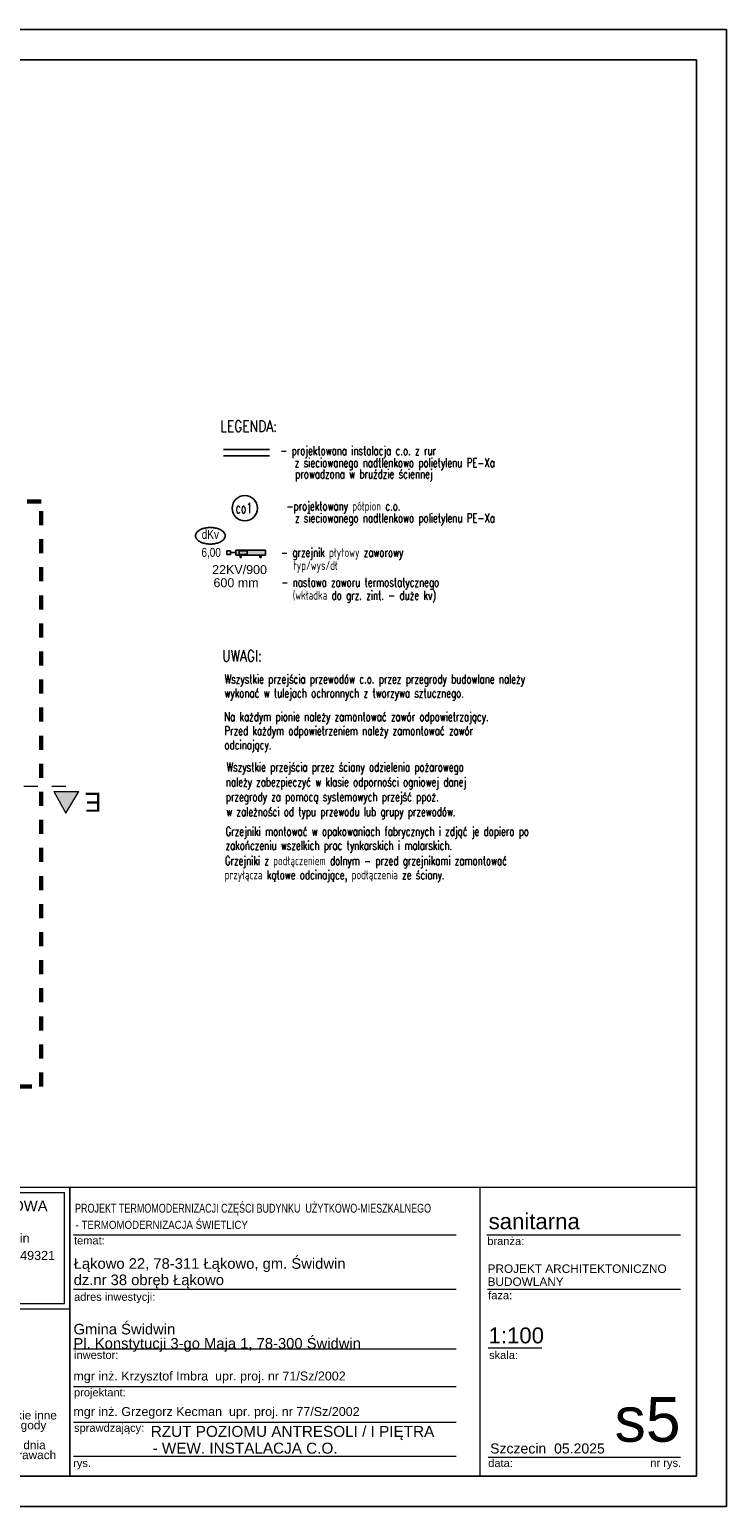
# Model space of a CAD drawing. Extents: x -497945 to -454853, y -17656 to 94650.
# Tile 62 of 62: x -468871 to -454853, y 61719 to 91419. Entities that reach past the tile are written whole.
import ezdxf
from ezdxf.lldxf.tags import DXFTag

# ---------------------------------------------------------------- set-up
doc = ezdxf.new("R2010")
doc.units = 0
doc.header["$MEASUREMENT"] = 0
doc.linetypes.add('Dashed', pattern=[564.444447, 282.222223, -282.222223])
doc.layers.get('0').update_dxf_attribs({"color": 252})
for name, color, linetype in [('#opisy', 7, 'Continuous'), ('_opis', 252, 'Continuous'), ('_TABELA', 7, 'Continuous'), ('IS_Text_Odbiornikow_Therm', 7, 'Continuous')]:
    doc.layers.add(name, color=color, linetype=linetype)
for name, color, linetype, lineweight in [('ARCH TABELA_Nr_Pióra__1', 252, 'Continuous', 25), ('ARCH TABELA_Nr_Pióra__21', 252, 'Continuous', 9), ('ARCH TABELA_Nr_Pióra__7', 252, 'Continuous', 13), ('INWENT OPISY_Nr_Pióra__21', 252, 'Continuous', 9), ('INWENT OPISY_Nr_Pióra__41', 252, 'Continuous', 15), ('INWENT.ŚCIANY_Nr_Pióra__20', 252, 'Continuous', 60)]:
    doc.layers.add(name, color=color, linetype=linetype, lineweight=lineweight)
for name, color, linetype, true_color in [('IS_Armatura_podłączeniowa_grz._dolnozas.', 7, 'SOLID', 0x000000), ('IS_Armatura_Therm', 7, 'SOLID', 0x000000), ('IS_Grzejniki_Plan_rzut', 7, 'SOLID', 0x000000), ('IS_Powrót', 5, 'DASH', 0x0000ff), ('IS_Zasilanie', 1, 'SOLID', 0xff0000)]:
    doc.layers.add(name, color=color, linetype=linetype, true_color=true_color)
doc.styles.add('GENERATED_STYLE_5', font='txt')
doc.styles.add('GENERATED_STYLE_7', font='arial.ttf')
doc.styles.add('GENERATED_STYLE_8', font='arial.ttf')
doc.styles.add('GENERATED_STYLE_9', font='arial.ttf')
doc.styles.add('ROMANS', font='romans', dxfattribs={"width": 0.8})
doc.styles.get("Standard").update_dxf_attribs({"font": 'txt', "bigfont": 'BIGFONT.SHX'})
tags = doc.linetypes.add('DASH', pattern=[15, 10, -5]).pattern_tags.tags
tags[6:7] = [DXFTag(74, 4), DXFTag(75, 0), DXFTag(340, '0'), DXFTag(46, 0.0), DXFTag(50, 0.0), DXFTag(44, 0.0), DXFTag(45, 0.0)]
tags[4:5] = [DXFTag(74, 4), DXFTag(75, 0), DXFTag(340, '0'), DXFTag(46, 0.0), DXFTag(50, 0.0), DXFTag(44, 0.0), DXFTag(45, 0.0)]
tags = doc.linetypes.add('SOLID', pattern=[10, 10, 0]).pattern_tags.tags
tags[6:7] = [DXFTag(74, 4), DXFTag(75, 0), DXFTag(340, '0'), DXFTag(46, 0.0), DXFTag(50, 0.0), DXFTag(44, 0.0), DXFTag(45, 0.0)]
tags[4:5] = [DXFTag(74, 4), DXFTag(75, 0), DXFTag(340, '0'), DXFTag(46, 0.0), DXFTag(50, 0.0), DXFTag(44, 0.0), DXFTag(45, 0.0)]

# ---------------------------------------------------------------- blocks, each defined once
blk = doc.blocks.new('A$C685E8C06')
at = {"layer": 'INWENT OPISY_Nr_Pióra__21', "linetype": 'Continuous'}
blk.add_hatch(color=252, dxfattribs=at).paths.add_polyline_path([(22890, 2684), (22646, 3120), (23146, 3120)], flags=0)
at = {"layer": 'INWENT OPISY_Nr_Pióra__41', "color": 252, "linetype": 'Dashed'}
blk.add_line((22890, 3220), (21790, 3220), dxfattribs=at)
at = {"layer": 'INWENT OPISY_Nr_Pióra__41', "color": 252, "linetype": 'Continuous'}
for p, q in [((22646, 3120), (23146, 3120)), ((22646, 3120), (22890, 2684)), ((22890, 2684), (23146, 3120))]:
    blk.add_line(p, q, dxfattribs=at)
at = {"layer": 'INWENT.ŚCIANY_Nr_Pióra__20', "color": 252, "linetype": 'Dashed'}
for p, q in [((22392, 8950), (-1784, 8950)), ((22392, -2814), (22392, 8950)), ((-1784, -2814), (22392, -2814))]:
    blk.add_line(p, q, dxfattribs=at)
at = {"layer": 'INWENT OPISY_Nr_Pióra__21', "color": 252, "linetype": 'Continuous', "insert": (23434, 2713), "char_height": 380, "attachment_point": 2, "rotation": 180, "style": 'GENERATED_STYLE_5'}
blk.add_mtext('{E}', dxfattribs=at)

msp = doc.modelspace()

# ---------------------------------------------------------------- hatches: boundary and pattern name
at = {"layer": 'IS_Grzejniki_Plan_rzut', "ltscale": 10}
msp.add_hatch(color=1, dxfattribs=at).paths.add_polyline_path([(-464724, 80849), (-464124, 80849), (-464124, 80949), (-464724, 80949)])

# ---------------------------------------------------------------- linework, layer by layer
at = {"layer": '#opisy', "color": 7}
for points, knots in [([(-465234, 81404), (-465248, 81404), (-465277, 81403), (-465319, 81398), (-465359, 81389), (-465396, 81378), (-465429, 81364), (-465459, 81348), (-465484, 81330), (-465505, 81309), (-465520, 81287), (-465530, 81263), (-465533, 81246), (-465533, 81238)], [0, 0, 0, 0, 44.221026, 86.715235, 127.290094, 165.750025, 201.915768, 235.650682, 266.898665, 295.740232, 322.472627, 347.708476, 372.45223, 372.45223, 372.45223, 372.45223]), ([(-464935, 81238), (-464935, 81246), (-464937, 81263), (-464947, 81287), (-464962, 81309), (-464983, 81330), (-465008, 81348), (-465038, 81364), (-465071, 81378), (-465108, 81389), (-465148, 81398), (-465190, 81403), (-465219, 81404), (-465234, 81404)], [0, 0, 0, 0, 24.743753, 49.979603, 76.711998, 105.553565, 136.801548, 170.536462, 206.702205, 245.162135, 285.736995, 328.231204, 372.45223, 372.45223, 372.45223, 372.45223]), ([(-465533, 81238), (-465533, 81230), (-465530, 81213), (-465520, 81189), (-465505, 81167), (-465484, 81147), (-465459, 81128), (-465429, 81112), (-465396, 81098), (-465359, 81087), (-465319, 81078), (-465277, 81073), (-465248, 81072), (-465234, 81072)], [0, 0, 0, 0, 24.743753, 49.979603, 76.711998, 105.553565, 136.801548, 170.536462, 206.702205, 245.162135, 285.736995, 328.231204, 372.45223, 372.45223, 372.45223, 372.45223]), ([(-465234, 81072), (-465219, 81072), (-465190, 81073), (-465148, 81078), (-465108, 81087), (-465071, 81098), (-465038, 81112), (-465008, 81128), (-464983, 81147), (-464962, 81167), (-464947, 81189), (-464937, 81213), (-464935, 81230), (-464935, 81238)], [0, 0, 0, 0, 44.221026, 86.715235, 127.290094, 165.750025, 201.915768, 235.650682, 266.898665, 295.740232, 322.472627, 347.708476, 372.45223, 372.45223, 372.45223, 372.45223])]:
    msp.add_open_spline(points, degree=3, knots=knots, dxfattribs=at)
at = {"layer": '_opis', "color": 7, "linetype": 'Continuous'}
msp.add_circle((-464541, 81792), 254, dxfattribs=at)
at = {"layer": 'ARCH TABELA_Nr_Pióra__21', "color": 0, "linetype": 'Continuous'}
for p, q in [((-472953, 68140), (-468059, 68140)), ((-472953, 68140), (-455453, 68140)), ((-472847, 68033), (-468166, 68033)), ((-468166, 65799), (-468166, 68033)), ((-468059, 68140), (-468059, 62329)), ((-468059, 65693), (-468059, 68140)), ((-459815, 68140), (-459815, 62329)), ((-455453, 68140), (-455453, 62329)), ((-468059, 62329), (-468059, 67740)), ((-467987, 67183), (-460287, 67183)), ((-459675, 67183), (-455776, 67183)), ((-467987, 66090), (-460287, 66090)), ((-459658, 66090), (-455776, 66090)), ((-472953, 65693), (-468059, 65693)), ((-472847, 65799), (-468166, 65799)), ((-467987, 64890), (-460287, 64890)), ((-459646, 64907), (-458566, 64907)), ((-467987, 64130), (-460287, 64130)), ((-467987, 63415), (-460287, 63415)), ((-467987, 62729), (-460287, 62729)), ((-459646, 62711), (-457364, 62711)), ((-457364, 62711), (-455776, 62711)), ((-472953, 62329), (-468059, 62329)), ((-455453, 62329), (-468059, 62329))]:
    msp.add_line(p, q, dxfattribs=at)
at = {"layer": 'IS_Armatura_podłączeniowa_grz._dolnozas.', "ltscale": 10}
for p, q in [((-464494, 80939), (-464654, 80939)), ((-464654, 80939), (-464654, 80859)), ((-464654, 80859), (-464494, 80859)), ((-464494, 80859), (-464494, 80939))]:
    msp.add_line(p, q, dxfattribs=at)
at = {"layer": 'IS_Armatura_Therm', "color": 7, "ltscale": 10}
for p, q in [((-464829, 80934), (-464899, 80934)), ((-464899, 80934), (-464899, 80864)), ((-464899, 80864), (-464829, 80864)), ((-464829, 80864), (-464829, 80934)), ((-464724, 80899), (-464829, 80899))]:
    msp.add_line(p, q, dxfattribs=at)
at = {"layer": 'IS_Grzejniki_Plan_rzut', "color": 1, "ltscale": 10}
for p, q in [((-464124, 80949), (-464724, 80949)), ((-464724, 80949), (-464724, 80849)), ((-464724, 80849), (-464124, 80849)), ((-464636, 80849), (-464636, 80799)), ((-464636, 80799), (-464611, 80799)), ((-464611, 80799), (-464611, 80849)), ((-464236, 80799), (-464236, 80849)), ((-464211, 80799), (-464236, 80799)), ((-464211, 80849), (-464211, 80799)), ((-464124, 80849), (-464124, 80949))]:
    msp.add_line(p, q, dxfattribs=at)
at = {"layer": 'IS_Powrót', "color": 5, "ltscale": 10}
msp.add_line((-464041, 82846), (-464967, 82846), dxfattribs=at)
at = {"layer": 'IS_Zasilanie', "color": 1, "ltscale": 10}
msp.add_line((-464967, 82974), (-464041, 82974), dxfattribs=at)

# ---------------------------------------------------------------- block references
msp.add_blockref('A$C685E8C06', (-491028, 72977))

# ---------------------------------------------------------------- texts
at = {"layer": '#opisy', "color": 7, "style": 'ROMANS', "width": 0.7}
for s, p in [('- projektowana instalacja c.o. z rur ', (-463826, 82861)), ('z sieciowanego nadtlenkowo polietylenu PE-Xa', (-463535, 82618)), ('prowadzona w bruździe ściennej', (-463527, 82393)), ('-projektowany półpion c.o. ', (-463702, 81745)), ('z sieciowanego nadtlenkowo polietylenu PE-Xa', (-463533, 81507)), ('- grzejnik płytowy zaworowy ', (-463812, 80814)), (' typ/wys/dł', (-463649, 80552)), ('- nastawa zaworu termostatycznego', (-463806, 80215)), (' (wkładka do grz. zint. - duże kv)', (-463662, 79953)), ('Wszystkie przejścia przewodów c.o. przez przegrody budowlane należy', (-464944, 78268)), ('wykonać w tulejach ochronnych z tworzywa sztucznego.', (-464950, 77985)), ('Na każdym pionie należy zamontować zawór odpowietrzający.', (-464955, 77511)), ('Przed każdym odpowietrzeniem należy zamontować zawór', (-464950, 77228)), ('odcinający.', (-464950, 76944)), ('Wszystkie przejścia przez ściany odzielenia pożarowego', (-464905, 76499)), ('należy zabezpieczyć w klasie odporności ogniowej danej', (-464922, 76199)), ('przegrody za pomocą systemowych przejść ppoż. ', (-464922, 75899)), ('w zależności od typu przewodu lub grupy przewodów.', (-464913, 75599)), ('Grzejniki montować w opakowaniach fabrycznych i zdjąć je dopiero po', (-464928, 75204)), ('zakończeniu wszelkich prac tynkarskich i malarskich.', (-464928, 74921)), ('Grzejniki z podłączeniem dolnym - przed grzejnikami zamontować', (-464942, 74614)), ('przyłącza kątowe odcinające, podłączenia ze ściany.', (-464948, 74330))]:
    msp.add_text(s, height=180, dxfattribs=at).set_placement(p)
at = {"layer": '#opisy', "color": 7, "lineweight": 30, "style": 'ROMANS', "width": 0.65}
msp.add_text('co1', height=211.8, dxfattribs=at).set_placement((-464727, 81690))
at = {"layer": '#opisy', "color": 7, "char_height": 180, "style": 'ROMANS'}
for s, insert, attachment_point in [('\\fArial|b0|i0;dKv', (-465234, 81356), 2), ('\\fArial|b0|i0;6,00  ', (-465022, 80781), 9)]:
    msp.add_mtext(s, dxfattribs=dict(at, insert=insert, attachment_point=attachment_point))
at = {"layer": 'ARCH TABELA_Nr_Pióra__1', "color": 0, "linetype": 'Continuous', "style": 'GENERATED_STYLE_5'}
for s, height, width, p in [('PROJEKT TERMOMODERNIZACJI CZĘŚCI BUDYNKU  UŻYTKOWO-MIESZKALNEGO', 180, 0.75, (-467956, 67626)), ('- TERMOMODERNIZACJA ŚWIETLICY', 162, 0.9, (-467945, 67301))]:
    msp.add_text(s, height=height, dxfattribs=dict(at, width=width)).set_placement(p)
at = {"layer": 'ARCH TABELA_Nr_Pióra__1', "color": 0, "linetype": 'Continuous', "char_height": 220, "attachment_point": 1, "style": 'GENERATED_STYLE_9'}
for s, insert in [('{RZUT POZIOMU ANTRESOLI / I PIĘTRA}', (-466432, 63338)), ('- WEW. INSTALACJA C.O.', (-466397, 63001))]:
    msp.add_mtext(s, dxfattribs=dict(at, insert=insert))
at = {"layer": 'ARCH TABELA_Nr_Pióra__21', "color": 0, "linetype": 'Continuous', "insert": (-467987, 64828), "char_height": 212.77, "attachment_point": 7, "line_spacing_factor": 0.807442, "style": 'GENERATED_STYLE_7'}
msp.add_mtext('{Gmina Świdwin\\PPl. Konstytucji 3-go Maja 1, 78-300 Świdwin}', dxfattribs=at)
at = {"layer": 'ARCH TABELA_Nr_Pióra__7', "color": 0, "linetype": 'Continuous'}
for s, insert, char_height, attachment_point, line_spacing_factor, style in [('{PRACOWNIA PROJEKTOWA\\P\\LBartosz Balejko}', (-470506, 67868), 212.77, 2, 0.926719, 'GENERATED_STYLE_8'), ('{PROJEKT ARCHITEKTONICZNO\\PBUDOWLANY}', (-459658, 66585), 170, 1, 0.923713, 'GENERATED_STYLE_7')]:
    msp.add_mtext(s, dxfattribs=dict(at, insert=insert, char_height=char_height, attachment_point=attachment_point, line_spacing_factor=line_spacing_factor, style=style))
at = {"layer": 'ARCH TABELA_Nr_Pióra__7', "color": 0, "linetype": 'Continuous', "attachment_point": 1, "style": 'GENERATED_STYLE_7'}
for s, insert, char_height, width in [('sanitarna', (-459637, 67613), 319.2, 3639.4), ('mgr inż. Krzysztof Imbra  \\fArial|b0|i0|c238;upr. proj. nr 71/Sz/2002', (-467989, 64432), 180, 6421.97), ('mgr inż. Grzegorz Kecman  \\fArial|b0|i0|c238;upr. proj. nr 77/Sz/2002', (-467989, 63717), 180, 6421.97)]:
    msp.add_mtext(s, dxfattribs=dict(at, insert=insert, char_height=char_height, width=width))
at = {"layer": 'ARCH TABELA_Nr_Pióra__7', "color": 0, "linetype": 'Continuous', "style": 'GENERATED_STYLE_7'}
for s, insert, char_height, width, attachment_point, line_spacing_factor in [('{ul.Różana 6, 78-300 Świdwin\\PNIP 672-168-25-82 Regon 331349321\\Ptel.: +48 501 059 462\\Pmail: bartekbalejko@o2.pl}', (-470506, 67206), 180.85, 4680.85, 2, 1.156383), ('{UWAGA:\\PKopiowanie, publikacje oraz wszelkie inne formy wykorzystania projektu bez zgody autorów będą naruszeniem przepisówwynikających z Ustawy z dnia 4.02.1994 r. o prawie autorskim i prawach pokrewnych.}', (-472748, 63838), 170.213, 4483.41, 1, 0.703415)]:
    msp.add_mtext(s, dxfattribs=dict(at, insert=insert, char_height=char_height, width=width, attachment_point=attachment_point, line_spacing_factor=line_spacing_factor))
for s, insert, char_height, attachment_point in [('{temat:}', (-467976, 67147), 159.6, 1), ('{branża:}', (-459664, 67135), 159.6, 1), ('{adres inwestycji:}', (-467976, 66014), 159.58, 1), ('{faza:}', (-459646, 66045), 159.6, 1), ('1:100', (-459639, 65318), 319.2, 1), ('{inwestor:}', (-467976, 64845), 159.58, 1), ('{skala:}', (-459628, 64843), 159.6, 1), ('{projektant:}', (-467976, 64093), 159.58, 1), ('s5', (-455776, 63920), 900, 3), ('sprawdzający:', (-467976, 63379), 159.58, 1), ('{Szczecin  05.2025}', (-459607, 62986), 202.13, 1), ('{data:}', (-459645, 62671), 159.6, 1), ('{rys.}', (-467994, 62671), 159.6, 1), ('{nr rys.}', (-456384, 62675), 159.6, 1)]:
    msp.add_mtext(s, dxfattribs=dict(at, insert=insert, char_height=char_height, attachment_point=attachment_point))
at = {"layer": 'ARCH TABELA_Nr_Pióra__7', "linetype": 'Continuous', "insert": (-467983, 66105), "char_height": 212.77, "width": 7063.83, "attachment_point": 7, "line_spacing_factor": 0.92536, "style": 'GENERATED_STYLE_7'}
msp.add_mtext('\\C0;Łąkowo 22, 78-311 Łąkowo, gm. Świdwin\\Pdz.nr 38 obręb Łąkowo', dxfattribs=at)
at = {"layer": 'IS_Text_Odbiornikow_Therm', "color": 21, "style": 'ROMANS', "width": 0.8}
for s, p in [('LEGENDA:', (-465034, 83328)), ('UWAGI:', (-464997, 78712))]:
    msp.add_text(s, height=226.7, dxfattribs=at).set_placement(p)
at = {"layer": 'IS_Text_Odbiornikow_Therm', "color": 18, "linetype": 'SOLID', "ltscale": 0.01, "true_color": 0x000000, "char_height": 180, "attachment_point": 9}
for s, insert in [('{\\fArial|b0|i0|c238|p34;22KV/900}', (-464094, 80466)), ('\\fArial|b0|i0;600 mm', (-464263, 80202))]:
    msp.add_mtext(s, dxfattribs=dict(at, insert=insert))

# ---------------------------------------------------------------- next in the draw order: linework, layer by layer
at = {"layer": '_TABELA', "color": 7}
msp.add_lwpolyline([(-496853, 91419), (-454853, 91419), (-496853, 91419), (-496853, 61719), (-454853, 61719), (-454853, 91419)], dxfattribs=at)
msp.add_lwpolyline([(-455453, 90809), (-494353, 90809), (-494353, 62329), (-455453, 62329)], close=True, dxfattribs=at)

doc.saveas('drawing.dxf')
